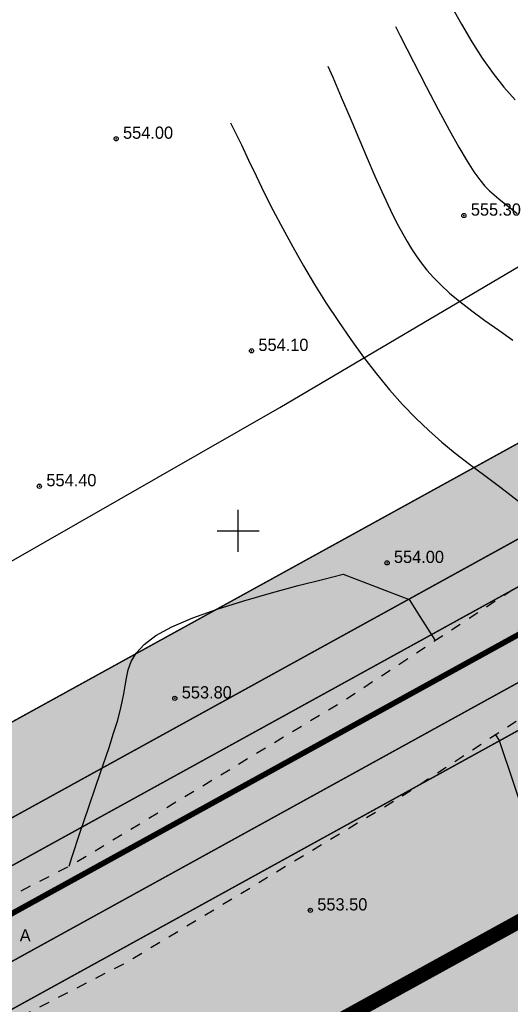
# Model space of a CAD drawing. Extents: x 0 to 370488, y 0 to 4202825.
# Tile 158 of 256: x 360084 to 360119, y 4200816 to 4200887. Entities that reach past the tile are written whole.
import ezdxf

# ---------------------------------------------------------------- set-up
doc = ezdxf.new("R2010")
doc.units = 0
doc.header["$LTSCALE"] = 0.5
doc.header["$MEASUREMENT"] = 0
doc.header["$PDMODE"] = 32
doc.header["$PDSIZE"] = 0.3
for name, pattern in [('CONTI', [0]), ('GOST2.303 6', [12, 8, -1.5, 1, -1.5]), ('STRIH_1', [3, 2, -1]), ('Д_ТРОТ_ТРУБА', [3, 1.5, -1.5]), ('ДОРОГИ_СТРОЯЩ', [9, 8, -1])]:
    doc.linetypes.add(name, pattern=pattern)
for name, color, linetype in [('(004) Точки рельефа', 7, 'Continuous'), ('(014) Водопровод', 5, 'ИК_Водопровод -------в--------'), ('(025) Дорога', 7, 'Continuous'), ('GORIZDEFAULT', 32, 'CONTI'), ('PI_TTDEFAULT', 5, 'CONTI'), ('SETKR', 2, 'CONTI'), ('Штрих Стекло', 7, 'Continuous')]:
    doc.layers.add(name, color=color, linetype=linetype)
doc.layers.add('(032) Горизонтали утолщенные', color=32, linetype='Continuous', lineweight=30)
doc.layers.add('.', color=7, linetype='Continuous', lineweight=15)
doc.styles.add('BM-431', font='txt')
doc.styles.add('D-431', font='txt')
doc.styles.get("Standard").update_dxf_attribs({"font": 'isocpeur.ttf'})
doc.linetypes.add('ИК_Водопровод -------в--------', pattern='A,9,-0.6,["В",Standard,S=1.2,R=0,X=0,Y=-0.6],-1.2', length=10.8)

# ---------------------------------------------------------------- blocks, each defined once
blk = doc.blocks.new('BL_333')
at = {"color": 0}
for p, q in [((0, -1.5), (0, 1.5)), ((-1.5, 0), (1.5, 0))]:
    blk.add_line(p, q, dxfattribs=at)

msp = doc.modelspace()

# ---------------------------------------------------------------- hatches: boundary and pattern name
at = {"layer": '.', "ltscale": 0.149071}
h = msp.add_hatch(color=256, dxfattribs=at)
h.dxf.hatch_style = 1
h.set_gradient(color1=(51, 204, 0), color2=(51, 204, 0), tint=1)
edge = h.paths.add_edge_path()
edge.add_line((360053.157, 4200798.874), (359943.476, 4200738.432))
edge.add_line((359943.476, 4200738.432), (359946.371, 4200733.177))
edge.add_line((359946.371, 4200733.177), (360052.603, 4200791.717))
edge.add_line((360052.603, 4200791.717), (360055.869, 4200786.666))
edge.add_line((360055.869, 4200786.666), (360063.771, 4200791.021))
edge.add_line((360063.771, 4200791.021), (360059.769, 4200797.209))
edge.add_arc((360055.571, 4200794.495), 5, 32.88524, 118.85775)
h.paths.add_polyline_path([(360862.962, 4201258.832), (360860.066, 4201264.087), (359934.788, 4200754.196), (359937.684, 4200748.941)])
h = msp.add_hatch(color=256, dxfattribs=at)
h.dxf.hatch_style = 1
h.set_gradient(color1=(51, 204, 0), color2=(51, 204, 0), tint=1)
edge = h.paths.add_edge_path()
edge.add_line((360065.42, 4200799.521), (360069.039, 4200793.924))
edge.add_line((360069.039, 4200793.924), (360227.339, 4200881.158))
edge.add_line((360227.339, 4200881.158), (360251.552, 4200866.527))
edge.add_line((360251.552, 4200866.527), (360578.269, 4201046.571))
edge.add_line((360578.269, 4201046.571), (360578.833, 4201074.855))
edge.add_line((360578.833, 4201074.855), (360734.688, 4201160.742))
edge.add_line((360734.688, 4201160.742), (360730.093, 4201166.959))
edge.add_arc((360726.073, 4201163.987), 5, 36.46852, 118.85775)
edge.add_line((360723.659, 4201168.366), (360067.205, 4200806.615))
edge.add_arc((360069.618, 4200802.236), 5, 118.85775, 212.88524)
edge = h.paths.add_edge_path()
edge.add_line((360550.485, 4200662.177), (360631.937, 4200707.063))
edge.add_arc((360629.523, 4200711.442), 5, 298.85775, 388.85552)
edge.add_line((360633.903, 4200713.855), (360562.949, 4200842.611))
edge.add_line((360562.949, 4200842.611), (360555.067, 4200838.268))
edge.add_line((360555.067, 4200838.268), (360624.09, 4200713.014))
edge.add_line((360624.09, 4200713.014), (360549.645, 4200671.99))
edge.add_line((360549.645, 4200671.99), (360400.872, 4200941.962))
edge.add_line((360400.872, 4200941.962), (360397.369, 4200940.032))
edge.add_arc((360399.782, 4200935.652), 5, 118.85775, 208.85901)
edge.add_line((360395.403, 4200933.239), (360543.693, 4200664.143))
edge.add_arc((360548.072, 4200666.557), 5, 208.85775, 298.85775)
edge = h.paths.add_edge_path(flags=17)
edge.add_line((360478.82, 4200984.917), (360475.317, 4200982.986))
edge.add_line((360475.317, 4200982.986), (360481.376, 4200971.992))
edge.add_line((360481.376, 4200971.992), (360485.011, 4200965.395))
edge.add_line((360485.011, 4200965.395), (360485.751, 4200964.052))
edge.add_line((360485.751, 4200964.052), (360552.162, 4200843.538))
edge.add_line((360552.162, 4200843.538), (360560.045, 4200847.881))
edge.add_line((360560.045, 4200847.881), (360485.612, 4200982.951))
edge.add_arc((360481.233, 4200980.538), 5, 28.85775, 118.85802)
at = {"layer": 'Штрих Стекло', "linetype": 'Continuous'}
h = msp.add_hatch(color=5, dxfattribs=at)
h.dxf.hatch_style = 1
h.set_gradient(color1=(173, 173, 173), color2=(166, 166, 166), one_color=1, tint=0.65)
h.paths.add_polyline_path([(359937.684, 4200748.941), (359943.476, 4200738.432), (360868.753, 4201248.322), (360862.962, 4201258.832)])
h = msp.add_hatch(color=5, dxfattribs=at)
h.dxf.hatch_style = 1
h.set_gradient(color1=(173, 173, 173), color2=(166, 166, 166), one_color=1, tint=0.65)
h.paths.add_polyline_path([(360069.039, 4200793.924), (360079.844, 4200777.212), (360086.456, 4200775.548), (360251.552, 4200866.527), (360227.339, 4200881.158)])

# ---------------------------------------------------------------- linework, layer by layer
at = {"layer": '(014) Водопровод', "elevation": 1.817, "flags": 128}
msp.add_lwpolyline([(359950.099, 4200775.952), (359978.946, 4200791.494), (360008.619, 4200807.482), (360029.096, 4200818.514), (360041.267, 4200825.071), (360070.408, 4200840.167), (360102.974, 4200858.827), (360166.599, 4200896.426), (360296.363, 4200972.483), (360388.585, 4201019.441), (360467.432, 4201064.151), (360558.05, 4201111.93), (360748.177, 4201205.15), (360877.583, 4201278.731), (360897.819, 4201292.401)], dxfattribs=at)
at = {"layer": '(025) Дорога', "linetype": 'Д_ТРОТ_ТРУБА', "flags": 128}
for points in [[(359950.774, 4200759.674), (360039.393, 4200802.607), (360068.131, 4200815.859), (360088.109, 4200826.114), (360107.649, 4200837.921), (360140.762, 4200859.717), (360175.037, 4200878.97), (360208.011, 4200897.644), (360269.115, 4200930.126), (360339.285, 4200967.955), (360367.33, 4200983.688), (360399.178, 4201001.389), (360435.847, 4201020.995), (360469.853, 4201037.679), (360521.215, 4201065.051), (360604.677, 4201110.684), (360643.587, 4201126.964), (360659.307, 4201134.027), (360687.236, 4201147.15), (360720.551, 4201164.525), (360747.849, 4201180.349), (360794.648, 4201206.536), (360847.362, 4201237.085), (360878.647, 4201257.008), (360902.723, 4201275.087), (360918.308, 4201287.231)], [(359953.995, 4200750.928), (360042.859, 4200795.395), (360071.634, 4200808.665), (360092.009, 4200819.124), (360111.919, 4200831.154), (360144.925, 4200852.88), (360178.967, 4200872.002), (360211.86, 4200890.63), (360272.891, 4200923.073), (360343.14, 4200960.945), (360371.23, 4200976.703), (360403.007, 4200994.365), (360439.496, 4201013.875), (360473.497, 4201030.556), (360525.015, 4201058.011), (360608.149, 4201103.465), (360646.675, 4201119.584), (360662.647, 4201126.758), (360690.789, 4201139.98), (360724.408, 4201157.515), (360751.808, 4201173.397), (360798.607, 4201199.584), (360851.518, 4201230.247), (360883.204, 4201250.426), (360907.583, 4201268.733), (360923.225, 4201280.92)]]:
    msp.add_lwpolyline(points, dxfattribs=at)
at = {"layer": '(032) Горизонтали утолщенные', "color": 32}
for points in [[(360114.9, 4200888.202, 556), (360115.23, 4200887.57, 556), (360115.96, 4200886.25, 556), (360116.7, 4200884.99, 556), (360117.45, 4200883.81, 556), (360118.22, 4200882.72, 556), (360118.99, 4200881.74, 556), (360119.79, 4200880.84, 556)], [(360087.902, 4200826.007, 554), (360088.1, 4200826.62, 554), (360088.7, 4200828.43, 554), (360089.29, 4200830.18, 554), (360089.85, 4200831.81, 554), (360090.35, 4200833.27, 554), (360090.76, 4200834.5, 554), (360091.09, 4200835.53, 554), (360091.36, 4200836.39, 554), (360091.56, 4200837.13, 554), (360091.71, 4200837.76, 554), (360091.83, 4200838.34, 554), (360091.92, 4200838.9, 554), (360092, 4200839.47, 554), (360092.12, 4200840.06, 554), (360092.34, 4200840.66, 554), (360092.7, 4200841.26, 554), (360093.27, 4200841.88, 554), (360094.1, 4200842.51, 554), (360095.25, 4200843.14, 554), (360096.74, 4200843.78, 554), (360098.49, 4200844.4, 554), (360100.41, 4200845, 554), (360102.37, 4200845.57, 554), (360104.28, 4200846.08, 554), (360106.03, 4200846.52, 554), (360107.51, 4200846.89, 554), (360112.21, 4200845.08, 554), (360112.99, 4200843.86, 554), (360113.91, 4200842.42, 554), (360114.079, 4200842.154, 554)], [(360118.382, 4200835.409, 554), (360118.65, 4200834.99, 554), (360120.64, 4200829.1, 554)]]:
    msp.add_polyline3d(points, dxfattribs=at)
at = {"ltscale": 0.149071, "const_width": 0.1}
for points in [[(359934.788, 4200754.196), (360860.066, 4201264.087)], [(359937.684, 4200748.941), (360862.962, 4201258.832)], [(360069.039, 4200793.924), (360747.942, 4201168.046)], [(360076.941, 4200798.278), (360365.132, 4200957.091)]]:
    msp.add_lwpolyline(points, dxfattribs=at)
at = {"ltscale": 0.149071}
msp.add_lwpolyline([(359937.684, 4200748.941), (359943.476, 4200738.432), (360868.753, 4201248.322), (360862.962, 4201258.832)], close=True, dxfattribs=at)
at = {"color": 7, "linetype": 'STRIH_1', "ltscale": 2, "true_color": 0xffffff, "const_width": 0.1}
for points in [[(359939.132, 4200746.314), (360864.41, 4201256.205)], [(359942.028, 4200741.059), (360867.306, 4201250.95)]]:
    msp.add_lwpolyline(points, dxfattribs=at)
at = {"color": 7, "ltscale": 0.149071, "true_color": 0xffffff, "const_width": 0.4}
msp.add_lwpolyline([(359940.58, 4200743.686), (360865.858, 4201253.577)], dxfattribs=at)
at = {"color": 1, "linetype": 'GOST2.303 6', "lineweight": 30, "const_width": 1.035}
msp.add_lwpolyline([(360055.869, 4200786.666), (360747.942, 4201168.046), (361159.312, 4200611.473), (360505.949, 4200251.426), (360231.678, 4200514.752)], close=True, dxfattribs=at)
at = {"ltscale": 0.149071, "const_width": 0.1}
msp.add_lwpolyline([(360069.039, 4200793.924), (360065.42, 4200799.521, -0.434955), (360067.205, 4200806.615), (360723.659, 4201168.366)], format="xyb", dxfattribs=at)
at = {"layer": 'GORIZDEFAULT', "color": 32}
for points in [[(360111.248, 4200886.074, 555.5), (360111.58, 4200885.41, 555.5), (360112.52, 4200883.56, 555.5), (360113.43, 4200881.79, 555.5), (360114.29, 4200880.15, 555.5), (360115.08, 4200878.69, 555.5), (360115.77, 4200877.45, 555.5), (360116.36, 4200876.46, 555.5), (360116.85, 4200875.69, 555.5), (360117.27, 4200875.11, 555.5), (360117.63, 4200874.66, 555.5), (360117.97, 4200874.32, 555.5), (360118.3, 4200874.03, 555.5), (360118.64, 4200873.75, 555.5), (360119.02, 4200873.45, 555.5), (360119.45, 4200873.11, 555.5), (360119.95, 4200872.71, 555.5)], [(360106.399, 4200883.249, 555), (360106.75, 4200882.45, 555), (360107.36, 4200881.02, 555), (360107.99, 4200879.54, 555), (360108.62, 4200878.07, 555), (360109.21, 4200876.66, 555), (360109.77, 4200875.38, 555), (360110.26, 4200874.28, 555), (360110.69, 4200873.34, 555), (360111.07, 4200872.54, 555), (360111.43, 4200871.85, 555), (360111.76, 4200871.24, 555), (360112.07, 4200870.69, 555), (360112.39, 4200870.18, 555), (360112.73, 4200869.67, 555), (360113.08, 4200869.17, 555), (360113.49, 4200868.66, 555), (360113.95, 4200868.13, 555), (360114.48, 4200867.59, 555), (360115.11, 4200867.01, 555), (360115.84, 4200866.4, 555), (360116.69, 4200865.74, 555), (360117.63, 4200865.05, 555), (360118.62, 4200864.35, 555), (360119.64, 4200863.64, 555)], [(360099.436, 4200879.193, 554.5), (360099.71, 4200878.66, 554.5), (360100.22, 4200877.61, 554.5), (360100.73, 4200876.52, 554.5), (360101.27, 4200875.39, 554.5), (360101.86, 4200874.19, 554.5), (360102.5, 4200872.93, 554.5), (360103.18, 4200871.64, 554.5), (360103.9, 4200870.31, 554.5), (360104.66, 4200868.97, 554.5), (360105.46, 4200867.63, 554.5), (360106.29, 4200866.29, 554.5), (360107.16, 4200864.97, 554.5), (360108.05, 4200863.68, 554.5), (360108.96, 4200862.43, 554.5), (360109.88, 4200861.24, 554.5), (360110.82, 4200860.1, 554.5), (360111.75, 4200859.04, 554.5), (360112.69, 4200858.07, 554.5), (360113.62, 4200857.18, 554.5), (360114.56, 4200856.35, 554.5), (360115.52, 4200855.56, 554.5), (360116.54, 4200854.77, 554.5), (360117.62, 4200853.96, 554.5), (360118.78, 4200853.09, 554.5), (360120.04, 4200852.13, 554.5)]]:
    msp.add_polyline3d(points, dxfattribs=at)
at = {"layer": 'PI_TTDEFAULT', "color": 5}
for p in [(360091.27, 4200878.05, 554), (360116.13, 4200872.56, 555.3), (360100.95, 4200862.88, 554.1), (360085.78, 4200853.19, 554.4), (360110.64, 4200847.71, 554), (360095.46, 4200838.02, 553.8), (360105.15, 4200822.85, 553.5)]:
    msp.add_point(p, dxfattribs=at)

# ---------------------------------------------------------------- block references
at = {"layer": 'SETKR', "color": 92}
msp.add_blockref('BL_333', (360100, 4200850), dxfattribs=at)

# ---------------------------------------------------------------- texts
at = {"layer": '(004) Точки рельефа', "style": 'D-431'}
for s, p in [('554.00', (360091.76, 4200878.05)), ('555.30', (360116.63, 4200872.55)), ('554.10', (360101.44, 4200862.87)), ('554.40', (360086.28, 4200853.19)), ('554.00', (360111.13, 4200847.7)), ('553.80', (360095.96, 4200838.01)), ('553.50', (360105.65, 4200822.84))]:
    msp.add_text(s, height=0.875, dxfattribs=at).set_placement(p)
at = {"layer": '(025) Дорога', "linetype": 'ДОРОГИ_СТРОЯЩ', "style": 'BM-431'}
msp.add_text('A', height=0.875, dxfattribs=at).set_placement((360084.375, 4200820.623, -555.023))

doc.saveas('drawing.dxf')
